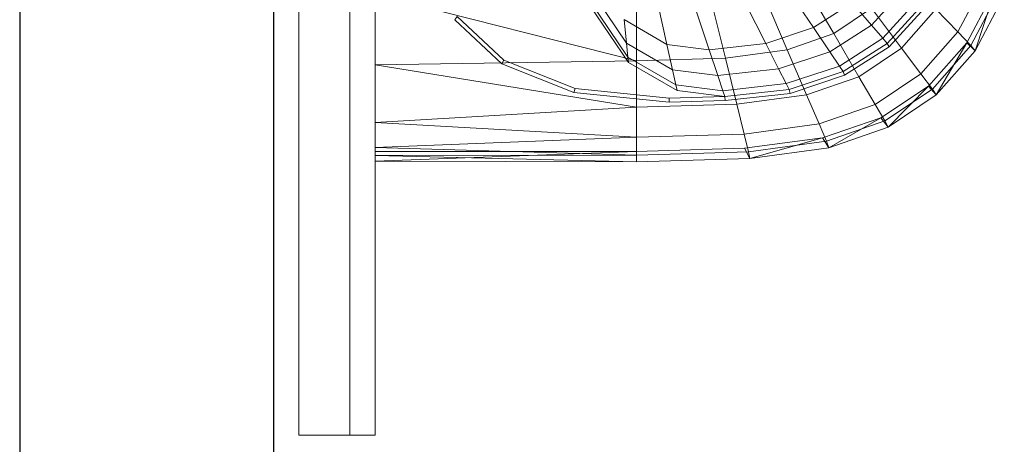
# Model space of a CAD drawing. Header units: metres. Extents: x 391.1 to 427.5, y 12.7 to 28.4.
# Tile 125 of 245: x 410.503 to 410.891, y 18.815 to 18.982. Entities that reach past the tile are written whole.
import ezdxf

# ---------------------------------------------------------------- set-up
doc = ezdxf.new("R2010")
doc.units = ezdxf.units.M
for name, color, linetype, lineweight in [('02_MOBILIARIO', 7, 'Continuous', 18), ('A-DETL-____-MBND', 7, 'Continuous', 18), ('A-WALL-____-MCUT', 7, 'Continuous', 25), ('A-WALL-____-OTLN', 7, 'Continuous', 25), ('Mobiliario', 7, 'Continuous', 18)]:
    doc.layers.add(name, color=color, linetype=linetype, lineweight=lineweight)

# ---------------------------------------------------------------- blocks, each defined once
blk = doc.blocks.new('Family - Rentamans PS-1-153360-01_TEL_PS1')
at = {"layer": 'A-DETL-____-MBND', "color": 253, "true_color": 0xaaaaaa}
for p, q in [((0, 0.36146), (0, 0.00406)), ((0.16597, 0.07496), (0.18036, 0.05043)), ((0.1511, 0.06981), (0.1621, 0.04411)), ((0.22917, 0.05111), (0.24008, 0.07174)), ((0.09884, 0.04668), (0.08473, 0.0676)), ((0.10273, 0.06628), (0.10273, 0.03978)), ((0.13123, 0.06713), (0.13772, 0.04082)), ((0.16244, 0.06758), (0.17239, 0.05283)), ((0.20839, 0.06817), (0.19518, 0.05382)), ((0.2327, 0.04685), (0.24405, 0.06815)), ((0.23426, 0.04581), (0.24562, 0.06727)), ((0.23596, 0.04368), (0.24405, 0.06815)), ((0, 0.06579), (0, 0.03818)), ((0, 0.06579), (0.10273, 0.03978)), ((0.09941, 0.0412), (0.08473, 0.06296)), ((0.14581, 0.06207), (0.15363, 0.04662)), ((0.18765, 0.06261), (0.17239, 0.05283)), ((0.18765, 0.06261), (0.19518, 0.05382)), ((0.21338, 0.06355), (0.19963, 0.04862)), ((0.23596, 0.04368), (0.24746, 0.06542)), ((0.09963, 0.03908), (0.08473, 0.06117)), ((0.11135, 0.0617), (0.11476, 0.0462)), ((0.12606, 0.05985), (0.13135, 0.04411)), ((0.18036, 0.05043), (0.19519, 0.0604)), ((0.20704, 0.04473), (0.19519, 0.0604)), ((0.2153, 0.06177), (0.20135, 0.04662)), ((0.21621, 0.06056), (0.20212, 0.04526)), ((0.20704, 0.04473), (0.22054, 0.06009)), ((0.22917, 0.05111), (0.22054, 0.06009)), ((0.03228, 0.05718), (0.03136, 0.05592)), ((0.04977, 0.03861), (0.03136, 0.05592)), ((0.05051, 0.04004), (0.03228, 0.05718)), ((0.11476, 0.0462), (0.09788, 0.05596)), ((0.09788, 0.05596), (0.09884, 0.04668)), ((0.17239, 0.05283), (0.15363, 0.04662)), ((0.18036, 0.05043), (0.1621, 0.04411)), ((0.17239, 0.05283), (0.17881, 0.04332)), ((0.19518, 0.05382), (0.17881, 0.04332)), ((0.18036, 0.05043), (0.1903, 0.03348)), ((0.19518, 0.05382), (0.19963, 0.04862)), ((0.21467, 0.03462), (0.22917, 0.05111)), ((0.22917, 0.05111), (0.23426, 0.04581)), ((0.11696, 0.0362), (0.09884, 0.04668)), ((0.09884, 0.04668), (0.09941, 0.0412)), ((0.15363, 0.04662), (0.13135, 0.04411)), ((0.15363, 0.04662), (0.15867, 0.03665)), ((0.19963, 0.04862), (0.1826, 0.0377)), ((0.20135, 0.04662), (0.18406, 0.03553)), ((0.19963, 0.04862), (0.20135, 0.04662)), ((0.20135, 0.04662), (0.20212, 0.04526)), ((0.21762, 0.02983), (0.2327, 0.04685)), ((0.22069, 0.0263), (0.2327, 0.04685)), ((0.2327, 0.04685), (0.23596, 0.04368)), ((0.13135, 0.04411), (0.11476, 0.0462)), ((0.11476, 0.0462), (0.11696, 0.0362)), ((0.13135, 0.04411), (0.13476, 0.03396)), ((0.1621, 0.04411), (0.13772, 0.04082)), ((0.17881, 0.04332), (0.15867, 0.03665)), ((0.1621, 0.04411), (0.16971, 0.02635)), ((0.17881, 0.04332), (0.1826, 0.0377)), ((0.20212, 0.04526), (0.18466, 0.03406)), ((0.1903, 0.03348), (0.20704, 0.04473)), ((0.20704, 0.04473), (0.21467, 0.03462)), ((0.21918, 0.02865), (0.23426, 0.04581)), ((0.22069, 0.0263), (0.23596, 0.04368)), ((0.23426, 0.04581), (0.23596, 0.04368)), ((0.10273, 0.03978), (0, 0.03818)), ((0.05051, 0.04004), (0.04977, 0.03861)), ((0.07861, 0.02883), (0.05051, 0.04004)), ((0.11825, 0.0303), (0.09941, 0.0412)), ((0.09941, 0.0412), (0.09963, 0.03908)), ((0.11875, 0.02802), (0.09963, 0.03908)), ((0.13772, 0.04082), (0.10273, 0.03978)), ((0.10273, 0.03978), (0.10273, 0.02147)), ((0.13772, 0.04082), (0.1422, 0.02264)), ((0, 0.03818), (0, 0.01543)), ((0, 0.03818), (0.10273, 0.02147)), ((0.07816, 0.02729), (0.04977, 0.03861)), ((0.13476, 0.03396), (0.11696, 0.0362)), ((0.11696, 0.0362), (0.11825, 0.0303)), ((0.15867, 0.03665), (0.13476, 0.03396)), ((0.15867, 0.03665), (0.16165, 0.03076)), ((0.1826, 0.0377), (0.16165, 0.03076)), ((0.18406, 0.03553), (0.1628, 0.0285)), ((0.1826, 0.0377), (0.18406, 0.03553)), ((0.18406, 0.03553), (0.18466, 0.03406)), ((0.13476, 0.03396), (0.13678, 0.02796)), ((0.18466, 0.03406), (0.16318, 0.02695)), ((0.16971, 0.02635), (0.1903, 0.03348)), ((0.1903, 0.03348), (0.19671, 0.02256)), ((0.19671, 0.02256), (0.21467, 0.03462)), ((0.21467, 0.03462), (0.21918, 0.02865)), ((0.07861, 0.02883), (0.07816, 0.02729)), ((0.11557, 0.02353), (0.07816, 0.02729)), ((0.11566, 0.02511), (0.07861, 0.02883)), ((0.13678, 0.02796), (0.11825, 0.0303)), ((0.11825, 0.0303), (0.11875, 0.02802)), ((0.13755, 0.02565), (0.11875, 0.02802)), ((0.16165, 0.03076), (0.13678, 0.02796)), ((0.13678, 0.02796), (0.13755, 0.02565)), ((0.1628, 0.0285), (0.13755, 0.02565)), ((0.16165, 0.03076), (0.1628, 0.0285)), ((0.1628, 0.0285), (0.16318, 0.02695)), ((0.19894, 0.01737), (0.21762, 0.02983)), ((0.2005, 0.0161), (0.21918, 0.02865)), ((0.20176, 0.01359), (0.21762, 0.02983)), ((0.21762, 0.02983), (0.22069, 0.0263)), ((0.21918, 0.02865), (0.22069, 0.0263)), ((0.11566, 0.02511), (0.11557, 0.02353)), ((0.13769, 0.02408), (0.11557, 0.02353)), ((0.13755, 0.02565), (0.11566, 0.02511)), ((0.13755, 0.02565), (0.13769, 0.02408)), ((0.16318, 0.02695), (0.13769, 0.02408)), ((0.16971, 0.02635), (0.1422, 0.02264)), ((0.16971, 0.02635), (0.17461, 0.0149)), ((0.20176, 0.01359), (0.22069, 0.0263)), ((0.10273, 0.02147), (0, 0.01543)), ((0.1422, 0.02264), (0.10273, 0.02147)), ((0.10273, 0.02147), (0.10273, 0.00966)), ((0.1422, 0.02264), (0.14508, 0.01092)), ((0.17461, 0.0149), (0.19671, 0.02256)), ((0.19671, 0.02256), (0.2005, 0.0161)), ((0.17596, 0.00947), (0.19894, 0.01737)), ((0.17751, 0.00814), (0.2005, 0.0161)), ((0.17848, 0.00552), (0.19894, 0.01737)), ((0.19894, 0.01737), (0.20176, 0.01359)), ((0.2005, 0.0161), (0.20176, 0.01359)), ((0, 0.01543), (0, 0.00569)), ((0, 0.01543), (0.10273, 0.00966)), ((0.14508, 0.01092), (0.17461, 0.0149)), ((0.17461, 0.0149), (0.17751, 0.00814)), ((0.17848, 0.00552), (0.20176, 0.01359)), ((0.10273, 0.00966), (0, 0.00569)), ((0.14508, 0.01092), (0.10273, 0.00966)), ((0.10273, 0.00966), (0.10273, 0.00269)), ((0.14508, 0.01092), (0.14679, 0.004)), ((0.14525, 0.00536), (0.17596, 0.00947)), ((0.14679, 0.004), (0.17751, 0.00814)), ((0.14736, 0.00133), (0.17596, 0.00947)), ((0.17596, 0.00947), (0.17848, 0.00552)), ((0.17751, 0.00814), (0.17848, 0.00552)), ((0, 0.00569), (0, 0.00244)), ((0, 0.00569), (0.10273, 0.00269)), ((0, 0.00406), (0.10273, 0.00411)), ((0, 0.00026), (0.10273, 0.00411)), ((0, 0.00026), (0, 0.00406)), ((0.10273, 0.0041), (0.14525, 0.00536)), ((0.10273, 0.0041), (0.10273, 0)), ((0.10273, 0.00269), (0.14679, 0.004)), ((0.14736, 0.00133), (0.14525, 0.00536)), ((0.14679, 0.004), (0.14736, 0.00133)), ((0.14736, 0.00133), (0.17848, 0.00552)), ((0.10273, 0.00269), (0, 0.00244)), ((0, 0.00244), (0, 0.00026)), ((0, 0.00244), (0.10273, 0)), ((0, 0.00026), (0.10273, 0)), ((0.10273, 0.00269), (0.10273, 0)), ((0.10273, 0), (0.14736, 0.00133))]:
    blk.add_line(p, q, dxfattribs=at)
blk = doc.blocks.new('Family - Mirall PS-1-153399-01_TEL_PS1')
at = {"layer": '02_MOBILIARIO', "color": 253, "true_color": 0xaaaaaa}
for p, q in [((0, 0.6), (0, 0)), ((0.02, 0), (0.02, 0.6)), ((0.02, 0), (0.02, 0.6)), ((0.03, 0.6), (0.03, 0)), ((0, 0), (0.02, 0)), ((0.03, 0), (0.02, 0))]:
    blk.add_line(p, q, dxfattribs=at)
at = {"layer": 'Mobiliario', "color": 253, "true_color": 0xaaaaaa}
for p, q in [((0, 0.6), (0, 0)), ((0.02, 0.6), (0.02, 0)), ((0.02, 0), (0.02, 0.6)), ((0.03, 0), (0.03, 0.6)), ((0, 0), (0.02, 0)), ((0.02, 0), (0.03, 0))]:
    blk.add_line(p, q, dxfattribs=at)
blk = doc.blocks.new('Family - Evans P-1-153470-01_TEL_PS1')
at = {"layer": 'A-WALL-____-MCUT', "color": 253, "true_color": 0xaaaaaa}
for p, q in [((1.17752, 0.1), (0, 0.1)), ((0, 0), (1.17752, 0))]:
    blk.add_line(p, q, dxfattribs=at)
at = {"layer": 'A-WALL-____-OTLN', "color": 253, "true_color": 0xaaaaaa}
for p, q in [((1.17752, 0.1), (0, 0.1)), ((0, 0), (1.17752, 0))]:
    blk.add_line(p, q, dxfattribs=at)
at = {"layer": 'A-WALL-____-OTLN', "color": 253, "lineweight": 18, "true_color": 0xaaaaaa}
blk.add_line((0, 0), (2.12875, 0), dxfattribs=at)
blk = doc.blocks.new('LONDR55-XX_ZZ-ARQ-CAA-M3D-Londres55_ifc-1-01_TEL_PS1')
at = {"layer": '02_MOBILIARIO', "color": 253, "lineweight": 18, "true_color": 0xaaaaaa}
for name, p in [('Family - Mirall PS-1-153399-01_TEL_PS1', (410.61301, 18.81862)), ('Family - Rentamans PS-1-153360-01_TEL_PS1', (410.64308, 18.92617))]:
    blk.add_blockref(name, p, dxfattribs=at)
at = {"layer": 'A-WALL-____-OTLN', "color": 253, "lineweight": 18, "true_color": 0xaaaaaa, "rotation": 90}
blk.add_blockref('Family - Evans P-1-153470-01_TEL_PS1', (410.60319, 18.63074), dxfattribs=at)

msp = doc.modelspace()

# ---------------------------------------------------------------- block references
at = {"lineweight": 5}
msp.add_blockref('LONDR55-XX_ZZ-ARQ-CAA-M3D-Londres55_ifc-1-01_TEL_PS1', (0, 0), dxfattribs=at)

doc.saveas('drawing.dxf')
